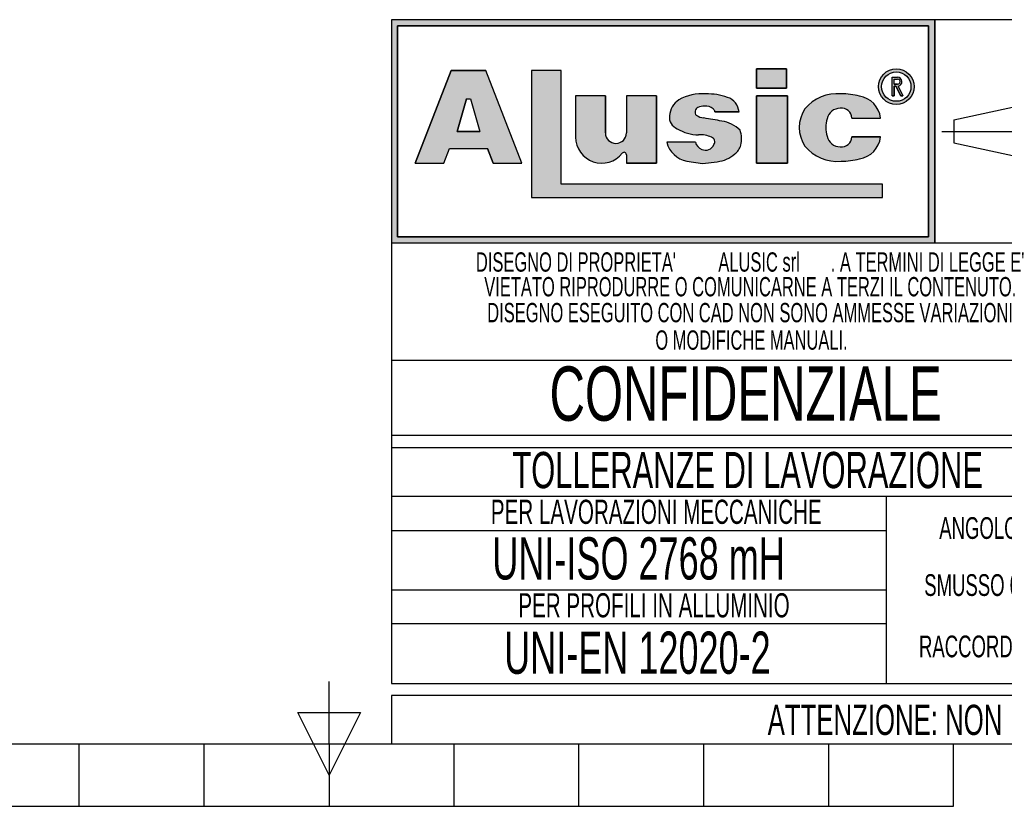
# Model space of a CAD drawing. Header units: millimetres. Extents: x 0 to 420, y 0 to 297.
# Tile 18 of 64: x 184 to 266, y 0 to 65. Entities that reach past the tile are written whole.
import ezdxf
from ezdxf.enums import TextEntityAlignment as Align

# ---------------------------------------------------------------- set-up
doc = ezdxf.new("R2010")
doc.units = ezdxf.units.MM
doc.linetypes.add('CENTERX2', pattern=[20.319999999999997, 12.7, -2.54, 2.54, -2.54])
doc.layers.add('CARTIGLIO', color=140, linetype='Continuous')
doc.styles.add('SLDTEXTSTYLE0', font='TXT', dxfattribs={"width": 0.6382978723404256})
doc.styles.add('SLDTEXTSTYLE1', font='TXT', dxfattribs={"width": 0.675})

# ---------------------------------------------------------------- blocks, each defined once
blk = doc.blocks.new('SW_NOTE_0_1')
at = {"layer": 'CARTIGLIO', "color": 0, "insert": (85.40558510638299, 3.222669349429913), "char_height": 2.5, "attachment_point": 2, "style": 'SLDTEXTSTYLE0'}
blk.add_mtext("ATTENZIONE: NON INTERPRETARE IL DISEGNO. IN CASO DI QUOTE MANCANTI O POCO CHIARE CONSULTARE L'UFFICIO TECNICO", dxfattribs=at)
blk = doc.blocks.new('SW_NOTE_0_14')
at = {"layer": 'CARTIGLIO', "color": 0, "insert": (6.67819148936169, 2.320321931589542), "char_height": 1.8, "attachment_point": 2, "style": 'SLDTEXTSTYLE0'}
blk.add_mtext("ANGOLO ±10'", dxfattribs=at)
blk = doc.blocks.new('SW_NOTE_0_15')
at = {"layer": 'CARTIGLIO', "color": 0, "insert": (23.93617021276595, 3.867203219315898), "char_height": 3, "attachment_point": 2, "style": 'SLDTEXTSTYLE0'}
blk.add_mtext('TOLLERANZE DI LAVORAZIONE', dxfattribs=at)
blk = doc.blocks.new('SW_NOTE_0_16')
at = {"layer": 'CARTIGLIO', "color": 0, "insert": (21.07265624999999, 5.800804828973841), "char_height": 4.500000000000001, "attachment_point": 2, "style": 'SLDTEXTSTYLE1'}
blk.add_mtext('CONFIDENZIALE', dxfattribs=at)
blk = doc.blocks.new('SW_NOTE_0_17')
at = {"layer": 'CARTIGLIO', "color": 0, "insert": (28.04255319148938, 2.062508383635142), "char_height": 1.6, "attachment_point": 2, "style": 'SLDTEXTSTYLE0'}
blk.add_mtext('DISEGNO ESEGUITO CON CAD NON SONO AMMESSE VARIAZIONI', dxfattribs=at)
blk = doc.blocks.new('SW_NOTE_0_18')
at = {"layer": 'CARTIGLIO', "color": 0, "insert": (27.3404255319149, 2.062508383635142), "char_height": 1.6, "attachment_point": 2, "style": 'SLDTEXTSTYLE0'}
blk.add_mtext('VIETATO RIPRODURRE O COMUNICARNE A TERZI IL CONTENUTO.', dxfattribs=at)
blk = doc.blocks.new('SW_NOTE_0_19')
at = {"layer": 'CARTIGLIO', "color": 0, "insert": (7.587765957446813, 2.320321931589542), "char_height": 1.8, "attachment_point": 2, "style": 'SLDTEXTSTYLE0'}
blk.add_mtext('SMUSSO 0.5x45°', dxfattribs=at)
blk = doc.blocks.new('SW_NOTE_0_20')
at = {"layer": 'CARTIGLIO', "color": 0, "insert": (10.40425531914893, 2.062508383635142), "char_height": 1.6, "attachment_point": 2, "style": 'SLDTEXTSTYLE0'}
blk.add_mtext('O MODIFICHE MANUALI.', dxfattribs=at)
blk = doc.blocks.new('SW_NOTE_0_21')
at = {"layer": 'CARTIGLIO', "color": 0, "char_height": 1.6, "attachment_point": 2, "style": 'SLDTEXTSTYLE0'}
for s, insert in [("DISEGNO DI PROPRIETA'", (10.27659574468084, 2.062508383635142)), ('ALUSIC srl', (25.45120500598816, 2.062508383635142)), (". A TERMINI DI LEGGE E'", (39.41078027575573, 2.062508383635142))]:
    blk.add_mtext(s, dxfattribs=dict(at, insert=insert))
blk = doc.blocks.new('SW_NOTE_0_22')
at = {"layer": 'CARTIGLIO', "color": 0, "insert": (8.569148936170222, 2.320321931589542), "char_height": 1.8, "attachment_point": 2, "style": 'SLDTEXTSTYLE0'}
blk.add_mtext('RACCORDO R 0.5', dxfattribs=at)
blk = doc.blocks.new('SW_NOTE_0_23')
at = {"layer": 'CARTIGLIO', "color": 0, "insert": (18.30319148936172, 2.578135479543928), "char_height": 2, "attachment_point": 2, "style": 'SLDTEXTSTYLE0'}
blk.add_mtext('PER LAVORAZIONI MECCANICHE', dxfattribs=at)
blk = doc.blocks.new('SW_NOTE_0_24')
at = {"layer": 'CARTIGLIO', "color": 0, "insert": (15.68484042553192, 4.511737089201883), "char_height": 3.5, "attachment_point": 2, "style": 'SLDTEXTSTYLE0'}
blk.add_mtext('UNI-ISO 2768 mH', dxfattribs=at)
blk = doc.blocks.new('SW_NOTE_0_25')
at = {"layer": 'CARTIGLIO', "color": 0, "insert": (13.85638297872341, 2.578135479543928), "char_height": 2, "attachment_point": 2, "style": 'SLDTEXTSTYLE0'}
blk.add_mtext('PER PROFILI IN ALLUMINIO', dxfattribs=at)
blk = doc.blocks.new('SW_NOTE_0_26')
at = {"layer": 'CARTIGLIO', "color": 0, "insert": (14.05585106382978, 4.511737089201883), "char_height": 3.5, "attachment_point": 2, "style": 'SLDTEXTSTYLE0'}
blk.add_mtext('UNI-EN 12020-2', dxfattribs=at)
blk = doc.blocks.new('Cartiglio ALUSIC')
at = {"layer": 'CARTIGLIO'}
h = blk.add_hatch(color=256, dxfattribs=at)
h.paths.add_polyline_path([(113.971100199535, 149.9990413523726), (113.971100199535, 131.4990413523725), (158.971100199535, 131.4990413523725), (158.971100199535, 149.9990413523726)], flags=0)
h.paths.add_polyline_path([(114.471100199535, 131.9990413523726), (114.471100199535, 149.4990413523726), (158.471100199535, 149.4990413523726), (158.471100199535, 131.9990413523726)], flags=0)
h = blk.add_hatch(color=256, dxfattribs=at)
h.paths.add_polyline_path([(118.292263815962, 138.1064632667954), (118.7611454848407, 139.3206628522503), (121.9303757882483, 139.3206628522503), (122.3992574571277, 138.1064632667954), (124.7510688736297, 138.1064632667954), (121.7833115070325, 145.7916640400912), (118.9082097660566, 145.7916640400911), (115.9404523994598, 138.1064632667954)], flags=0)
h.paths.add_polyline_path([(119.3961687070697, 140.7216809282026), (120.1708764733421, 143.4547391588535), (120.5206447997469, 143.4547391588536), (121.2953525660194, 140.721680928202)], flags=0)
for points in [[(128.0219401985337, 145.7956943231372), (125.5527056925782, 145.7956943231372), (125.5527056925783, 135.2696801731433), (154.6424359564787, 135.2696801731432), (154.6424359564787, 136.3597302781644), (128.0219401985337, 136.3597302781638)], [(144.2116339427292, 145.9308884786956), (144.2116339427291, 144.3245774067), (146.6985305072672, 144.3245774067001), (146.6985305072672, 145.9308884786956)], [(146.7838932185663, 143.6808359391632), (144.2116339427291, 143.6808359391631), (144.2116339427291, 138.1064632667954), (146.7838932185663, 138.1064632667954)]]:
    blk.add_hatch(color=256, dxfattribs=at).paths.add_polyline_path(points, flags=0)
h = blk.add_hatch(color=256, dxfattribs=at)
edge = h.paths.add_edge_path(flags=0)
edge.add_arc((155.7921827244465, 144.4510199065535), 1.479868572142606, 0, 360)
edge = h.paths.add_edge_path(flags=0)
edge.add_arc((155.7921827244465, 144.4510199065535), 1.214864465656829, 0, 360)
h = blk.add_hatch(color=256, dxfattribs=at)
edge = h.paths.add_edge_path(flags=0)
edge.add_arc((155.8903200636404, 144.8676091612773), 0.3723980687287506, 277.1406326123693, 450.0000000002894)
edge.add_line((155.8903200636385, 145.240007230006), (155.450204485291, 145.240007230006))
edge.add_line((155.450204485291, 145.240007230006), (155.450204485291, 143.6880606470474))
edge.add_line((155.450204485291, 143.6880606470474), (155.605611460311, 143.6880606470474))
edge.add_line((155.605611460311, 143.6880606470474), (155.605611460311, 144.4952110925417))
edge.add_line((155.605611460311, 144.4952110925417), (155.764003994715, 144.4952110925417))
edge.add_line((155.764003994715, 144.4952110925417), (156.171212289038, 143.6880606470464))
edge.add_line((156.171212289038, 143.6880606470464), (156.3452765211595, 143.6880606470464))
edge.add_line((156.3452765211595, 143.6880606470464), (155.9366110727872, 144.4980993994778))
edge = h.paths.add_edge_path(flags=0)
edge.add_line((155.6056114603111, 145.0846002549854), (155.8903200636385, 145.0846002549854))
edge.add_arc((155.8903200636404, 144.8676091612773), 0.2169910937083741, -90.00000000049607, 90.00000000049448, ccw=False)
edge.add_line((155.8903200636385, 144.6506180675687), (155.6056114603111, 144.6506180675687))
edge.add_line((155.6056114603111, 144.6506180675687), (155.6056114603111, 145.0846002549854))
h = blk.add_hatch(color=256, dxfattribs=at)
edge = h.paths.add_edge_path(flags=0)
edge.add_arc((132.5578484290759, 140.6186164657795), 0.8721260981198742, 180, 360, ccw=False)
edge.add_line((131.6857223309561, 140.6186164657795), (131.6857223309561, 143.6808359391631))
edge.add_line((131.6857223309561, 143.6808359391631), (129.2243885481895, 143.6808359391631))
edge.add_line((129.2243885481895, 143.6808359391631), (129.2243885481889, 140.2640777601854))
edge.add_arc((131.3820030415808, 140.2640777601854), 2.157614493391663, 180, 321.9680973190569)
edge.add_arc((133.2350345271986, 138.8146685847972), 0.1949400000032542, 3.751097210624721e-10, 141.9680973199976, ccw=False)
edge.add_line((133.4299745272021, 138.8146685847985), (133.4299745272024, 138.106463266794))
edge.add_line((133.4299745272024, 138.106463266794), (135.91068894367, 138.106463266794))
edge.add_line((135.91068894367, 138.106463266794), (135.9106889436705, 143.6808359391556))
edge.add_line((135.9106889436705, 143.6808359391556), (133.4299745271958, 143.6808359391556))
edge.add_line((133.4299745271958, 143.6808359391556), (133.4299745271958, 140.6186164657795))
h = blk.add_hatch(color=256, dxfattribs=at)
edge = h.paths.add_edge_path(flags=0)
edge.add_line((139.7219511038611, 138.0874905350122), (140.9616140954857, 138.2313935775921))
edge.add_arc((140.6251358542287, 140.9172664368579), 2.706867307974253, 277.1406456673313, 311.0032214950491)
edge.add_arc((141.7459062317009, 139.8536948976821), 1.178212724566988, 303.7868133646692, 347.8980612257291)
edge.add_arc((141.0550130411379, 140.1458147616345), 1.920162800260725, 343.6935231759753, 381.4193527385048)
edge.add_arc((140.9170023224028, 138.8528855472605), 2.77207698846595, 46.00269433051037, 81.25096772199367)
edge.add_arc((133.1604335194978, 99.54681763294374), 42.8338661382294, 78.993004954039, 81.01866969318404)
edge.add_arc((140.0875549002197, 143.5111497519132), 1.672976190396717, 238.77709912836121, 261.74465207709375, ccw=False)
edge.add_arc((139.511171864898, 142.3534770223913), 0.3988810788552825, 114.64010585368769, 223.1865854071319, ccw=False)
edge.add_arc((139.9292750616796, 141.471492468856), 1.374925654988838, 90.51660503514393, 115.15343256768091, ccw=False)
edge.add_arc((139.978971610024, 141.8617877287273), 0.986530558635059, 50.69488274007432, 93.60864602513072, ccw=False)
edge.add_arc((140.2656634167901, 142.2302567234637), 0.519939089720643, 14.547573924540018, 49.4198797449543, ccw=False)
edge.add_line((140.7689329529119, 142.3608569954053), (142.7634621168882, 142.3608569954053))
edge.add_arc((141.3534729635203, 142.2214802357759), 1.416861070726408, 5.645321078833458, 71.38339334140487)
edge.add_arc((140.0918708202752, 138.6413140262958), 5.212710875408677, 70.80435731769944, 90.86664277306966)
edge.add_arc((139.6876943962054, 140.01898057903), 3.848224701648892, 85.15036290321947, 119.9120405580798)
edge.add_arc((138.7589405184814, 141.8826763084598), 1.774008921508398, 123.9309471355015, 174.9914571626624)
edge.add_arc((138.007121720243, 141.9227892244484), 1.021881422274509, 173.5516105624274, 249.3813116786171)
edge.add_arc((139.4480837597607, 143.8857829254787), 3.430150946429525, 238.3320469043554, 269.1908231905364)
edge.add_arc((139.5671105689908, 138.3083973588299), 2.154096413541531, 64.99796384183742, 94.45891481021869, ccw=False)
edge.add_arc((140.3551381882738, 139.8813550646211), 0.398545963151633, -35.586121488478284, 72.11412463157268, ccw=False)
edge.add_arc((139.9862171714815, 139.9393420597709), 0.7512299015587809, 245.201083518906, 337.29941344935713, ccw=False)
edge.add_arc((139.934335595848, 140.0154535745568), 0.8024620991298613, 192.5591591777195, 250.8523518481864, ccw=False)
edge.add_line((139.1510748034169, 139.8409601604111), (136.768183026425, 139.8409601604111))
edge.add_arc((138.8654850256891, 140.4022414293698), 2.1711085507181, 194.9824340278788, 258.3364147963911)
edge.add_line((138.4265630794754, 138.2759630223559), (139.7219511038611, 138.0874905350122))
h = blk.add_hatch(color=256, dxfattribs=at)
edge = h.paths.add_edge_path(flags=0)
edge.add_arc((151.1448446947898, 140.5631500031), 1.095489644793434, 191.1589777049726, 269.9285492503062, ccw=False)
edge.add_arc((152.2932291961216, 141.066632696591), 2.335462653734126, 162.1599290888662, 197.8400709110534, ccw=False)
edge.add_arc((151.1448446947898, 141.5701153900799), 1.095489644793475, 90.07145075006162, 168.8410222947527, ccw=False)
edge.add_arc((151.2517282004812, 141.8150308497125), 0.8574339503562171, 2.566657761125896, 97.25285314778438, ccw=False)
edge.add_line((152.108301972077, 141.8534281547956), (154.4848142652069, 141.8534281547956))
edge.add_arc((152.4212904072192, 141.6061501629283), 2.078287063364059, 6.833333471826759, 81.00039250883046)
edge.add_arc((151.336234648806, 138.6914263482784), 5.163706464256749, 74.1517675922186, 91.31975036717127)
edge.add_arc((150.8738064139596, 140.4366829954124), 3.434301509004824, 84.25969198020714, 140.8312604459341)
edge.add_arc((150.5707293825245, 141.0666326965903), 2.817144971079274, 146.8823062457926, 213.1176937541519)
edge.add_arc((150.87380641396, 141.6965823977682), 3.434301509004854, 219.1687395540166, 275.7403080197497)
edge.add_arc((151.3362346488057, 143.4418390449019), 5.163706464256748, 268.6802496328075, 285.8482324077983)
edge.add_arc((152.4212904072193, 140.5271152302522), 2.078287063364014, 278.9996074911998, 353.1666665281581)
edge.add_line((154.4848142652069, 140.2798372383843), (152.1083019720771, 140.2798372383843))
edge.add_arc((151.2517282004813, 140.3182345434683), 0.8574339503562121, 262.7471468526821, 357.4333422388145, ccw=False)
for p, q in [((113.971100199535, 149.9990413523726), (113.971100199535, 131.4990413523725)), ((113.971100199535, 149.9990413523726), (113.971100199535, 94.99904135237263)), ((173.971100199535, 149.9990413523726), (113.971100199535, 149.9990413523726)), ((158.971100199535, 149.9990413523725), (113.971100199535, 149.9990413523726)), ((113.971100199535, 149.9990413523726), (113.971100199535, 131.4990413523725)), ((113.971100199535, 149.9990413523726), (113.971100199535, 115.5498549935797)), ((114.471100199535, 131.9990413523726), (114.471100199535, 149.4990413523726)), ((114.471100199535, 149.4990413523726), (114.471100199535, 131.9990413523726)), ((114.471100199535, 149.4990413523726), (158.471100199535, 149.4990413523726)), ((158.471100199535, 149.4990413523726), (114.471100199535, 149.4990413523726)), ((158.471100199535, 149.4990413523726), (158.471100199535, 131.9990413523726)), ((158.471100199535, 131.9990413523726), (158.471100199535, 149.4990413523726)), ((158.971100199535, 131.4990413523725), (158.971100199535, 149.9990413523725)), ((158.971100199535, 149.9990413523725), (158.971100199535, 131.4990413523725)), ((118.9082097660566, 145.7916640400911), (115.9404523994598, 138.1064632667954)), ((115.9404523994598, 138.1064632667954), (118.9082097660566, 145.7916640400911)), ((121.7833115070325, 145.7916640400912), (118.9082097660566, 145.7916640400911)), ((118.9082097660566, 145.7916640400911), (121.7833115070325, 145.7916640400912)), ((124.7510688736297, 138.1064632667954), (121.7833115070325, 145.7916640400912)), ((124.7510688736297, 138.1064632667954), (121.7833115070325, 145.7916640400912)), ((128.0219401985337, 145.7956943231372), (125.5527056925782, 145.7956943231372)), ((125.5527056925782, 145.7956943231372), (125.5527056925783, 135.2696801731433)), ((128.0219401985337, 145.7956943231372), (125.5527056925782, 145.7956943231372)), ((125.5527056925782, 145.7956943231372), (125.5527056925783, 135.2696801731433)), ((128.0219401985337, 136.3597302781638), (128.0219401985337, 145.7956943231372)), ((128.0219401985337, 136.3597302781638), (128.0219401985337, 145.7956943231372)), ((146.6985305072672, 145.9308884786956), (144.2116339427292, 145.9308884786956)), ((144.2116339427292, 145.9308884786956), (144.2116339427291, 144.3245774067)), ((144.2116339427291, 144.3245774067), (144.2116339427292, 145.9308884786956)), ((144.2116339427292, 145.9308884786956), (146.6985305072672, 145.9308884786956)), ((146.6985305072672, 145.9308884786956), (146.6985305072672, 144.3245774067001)), ((146.6985305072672, 144.3245774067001), (146.6985305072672, 145.9308884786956)), ((155.450204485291, 143.6880606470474), (155.450204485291, 145.240007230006)), ((155.450204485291, 143.6880606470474), (155.450204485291, 145.240007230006)), ((155.450204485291, 145.240007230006), (155.8903200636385, 145.240007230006)), ((155.450204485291, 145.240007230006), (155.8903200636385, 145.240007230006)), ((155.6056114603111, 145.0846002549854), (155.8903200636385, 145.0846002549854)), ((155.6056114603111, 144.6506180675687), (155.6056114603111, 145.0846002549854)), ((155.6056114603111, 144.6506180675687), (155.6056114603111, 145.0846002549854)), ((155.6056114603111, 145.0846002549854), (155.8903200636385, 145.0846002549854)), ((155.6056114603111, 144.6506180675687), (155.8903200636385, 144.6506180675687)), ((155.8903200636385, 144.6506180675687), (155.6056114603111, 144.6506180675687)), ((155.605611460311, 144.4952110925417), (155.605611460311, 143.6880606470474)), ((155.605611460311, 143.6880606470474), (155.605611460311, 144.4952110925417)), ((155.764003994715, 144.4952110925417), (155.605611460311, 144.4952110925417)), ((155.605611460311, 144.4952110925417), (155.764003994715, 144.4952110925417)), ((156.171212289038, 143.6880606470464), (155.764003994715, 144.4952110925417)), ((155.764003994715, 144.4952110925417), (156.171212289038, 143.6880606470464)), ((155.9366110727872, 144.4980993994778), (156.3452765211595, 143.6880606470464)), ((155.9366110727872, 144.4980993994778), (156.3452765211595, 143.6880606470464)), ((129.2243885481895, 143.6808359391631), (129.2243885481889, 140.2640777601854)), ((131.6857223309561, 143.6808359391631), (129.2243885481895, 143.6808359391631)), ((131.6857223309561, 143.6808359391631), (129.2243885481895, 143.6808359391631)), ((129.2243885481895, 143.6808359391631), (129.2243885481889, 140.2640777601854)), ((131.6857223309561, 140.6186164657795), (131.6857223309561, 143.6808359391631)), ((131.6857223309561, 143.6808359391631), (131.6857223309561, 140.6186164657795)), ((135.9106889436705, 143.6808359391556), (133.4299745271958, 143.6808359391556)), ((133.4299745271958, 143.6808359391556), (133.4299745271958, 140.6186164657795)), ((133.4299745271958, 143.6808359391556), (133.4299745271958, 140.6186164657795)), ((135.9106889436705, 143.6808359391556), (133.4299745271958, 143.6808359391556)), ((135.9106889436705, 143.6808359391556), (135.91068894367, 138.106463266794)), ((135.91068894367, 138.106463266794), (135.9106889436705, 143.6808359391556)), ((144.2116339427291, 144.3245774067), (146.6985305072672, 144.3245774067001)), ((146.6985305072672, 144.3245774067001), (144.2116339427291, 144.3245774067)), ((146.7838932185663, 143.6808359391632), (144.2116339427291, 143.6808359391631)), ((144.2116339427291, 143.6808359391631), (144.2116339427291, 138.1064632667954)), ((144.2116339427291, 143.6808359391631), (146.7838932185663, 143.6808359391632)), ((144.2116339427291, 138.1064632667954), (144.2116339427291, 143.6808359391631)), ((146.7838932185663, 138.1064632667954), (146.7838932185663, 143.6808359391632)), ((146.7838932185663, 143.6808359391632), (146.7838932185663, 138.1064632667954)), ((155.450204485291, 143.6880606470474), (155.605611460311, 143.6880606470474)), ((155.605611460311, 143.6880606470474), (155.450204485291, 143.6880606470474)), ((156.171212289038, 143.6880606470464), (156.3452765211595, 143.6880606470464)), ((156.3452765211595, 143.6880606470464), (156.171212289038, 143.6880606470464)), ((119.3961687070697, 140.7216809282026), (120.1708764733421, 143.4547391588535)), ((120.1708764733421, 143.4547391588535), (119.3961687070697, 140.7216809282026)), ((120.1708764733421, 143.4547391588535), (120.5206447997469, 143.4547391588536)), ((120.1708764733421, 143.4547391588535), (120.5206447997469, 143.4547391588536)), ((120.5206447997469, 143.4547391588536), (121.2953525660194, 140.721680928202)), ((120.5206447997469, 143.4547391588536), (121.2953525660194, 140.721680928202)), ((160.5624374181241, 141.7060810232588), (166.0550106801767, 142.8872795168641)), ((140.7689329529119, 142.3608569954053), (142.7634621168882, 142.3608569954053)), ((142.7634621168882, 142.3608569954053), (140.7689329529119, 142.3608569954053)), ((152.108301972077, 141.8534281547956), (154.4848142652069, 141.8534281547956)), ((152.108301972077, 141.8534281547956), (154.4848142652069, 141.8534281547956)), ((160.5624374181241, 141.7060810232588), (160.5624374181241, 139.7920016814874)), ((121.2953525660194, 140.721680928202), (119.3961687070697, 140.7216809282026)), ((119.3961687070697, 140.7216809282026), (121.2953525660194, 140.721680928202)), ((139.1510748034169, 139.8409601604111), (136.768183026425, 139.8409601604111)), ((139.1510748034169, 139.8409601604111), (136.768183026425, 139.8409601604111)), ((154.4848142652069, 140.2798372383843), (152.1083019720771, 140.2798372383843)), ((152.1083019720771, 140.2798372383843), (154.4848142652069, 140.2798372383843)), ((160.5624374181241, 139.7920016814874), (166.0550106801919, 138.6108031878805)), ((118.292263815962, 138.1064632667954), (118.7611454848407, 139.3206628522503)), ((118.292263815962, 138.1064632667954), (118.7611454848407, 139.3206628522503)), ((118.7611454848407, 139.3206628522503), (121.9303757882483, 139.3206628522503)), ((118.7611454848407, 139.3206628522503), (121.9303757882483, 139.3206628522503)), ((122.3992574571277, 138.1064632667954), (121.9303757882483, 139.3206628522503)), ((121.9303757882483, 139.3206628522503), (122.3992574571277, 138.1064632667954)), ((133.4299745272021, 138.8146685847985), (133.4299745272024, 138.106463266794)), ((133.4299745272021, 138.8146685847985), (133.4299745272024, 138.106463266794)), ((115.9404523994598, 138.1064632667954), (118.292263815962, 138.1064632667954)), ((115.9404523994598, 138.1064632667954), (118.292263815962, 138.1064632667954)), ((122.3992574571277, 138.1064632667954), (124.7510688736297, 138.1064632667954)), ((122.3992574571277, 138.1064632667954), (124.7510688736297, 138.1064632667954)), ((133.4299745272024, 138.106463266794), (135.91068894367, 138.106463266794)), ((135.91068894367, 138.106463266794), (133.4299745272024, 138.106463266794)), ((138.4265630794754, 138.2759630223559), (139.7219511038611, 138.0874905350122)), ((138.4265630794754, 138.2759630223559), (139.7219511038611, 138.0874905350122)), ((139.7219511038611, 138.0874905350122), (140.9616140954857, 138.2313935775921)), ((139.7219511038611, 138.0874905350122), (140.9616140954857, 138.2313935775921)), ((144.2116339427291, 138.1064632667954), (146.7838932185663, 138.1064632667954)), ((146.7838932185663, 138.1064632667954), (144.2116339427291, 138.1064632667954)), ((154.6424359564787, 136.3597302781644), (128.0219401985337, 136.3597302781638)), ((154.6424359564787, 136.3597302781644), (128.0219401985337, 136.3597302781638)), ((154.6424359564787, 135.2696801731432), (154.6424359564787, 136.3597302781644)), ((154.6424359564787, 135.2696801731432), (154.6424359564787, 136.3597302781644)), ((125.5527056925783, 135.2696801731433), (154.6424359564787, 135.2696801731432)), ((125.5527056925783, 135.2696801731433), (154.6424359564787, 135.2696801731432)), ((113.971100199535, 131.4990413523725), (158.971100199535, 131.4990413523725)), ((113.971100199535, 131.4990413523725), (173.971100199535, 131.4990413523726)), ((158.471100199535, 131.9990413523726), (114.471100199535, 131.9990413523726)), ((114.471100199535, 131.9990413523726), (158.471100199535, 131.9990413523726)), ((173.971100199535, 121.7636603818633), (113.971100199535, 121.7636603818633)), ((173.971100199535, 115.5498549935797), (113.971100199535, 115.5498549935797)), ((113.971100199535, 114.5498549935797), (173.971100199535, 114.5498549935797)), ((113.971100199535, 114.5498549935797), (113.971100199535, 94.99904135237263)), ((173.9571410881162, 110.4900006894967), (113.9571410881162, 110.4900006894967)), ((154.9806365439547, 94.99904135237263), (154.9806365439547, 110.4900006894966)), ((113.971100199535, 107.6716313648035), (154.9806365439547, 107.6716313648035)), ((154.9806365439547, 102.7445210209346), (113.971100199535, 102.7445210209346)), ((113.9850593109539, 99.96496483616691), (154.9945956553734, 99.96496483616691)), ((113.971100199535, 94.99904135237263), (173.971100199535, 94.99904135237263)), ((313.621100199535, 93.99904135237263), (113.971100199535, 93.99904135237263)), ((113.971100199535, 93.99904135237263), (113.971100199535, 89.99904135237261)), ((113.971100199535, 89.99904135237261), (313.621100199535, 89.99904135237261))]:
    blk.add_line(p, q, dxfattribs=at)
at = {"layer": 'CARTIGLIO', "linetype": 'CENTERX2'}
blk.add_line((159.5584198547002, 140.749041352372), (173.3837805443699, 140.749041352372), dxfattribs=at)
at = {"layer": 'CARTIGLIO', "linetype": 'Continuous'}
blk.add_line((113.9695322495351, 89.99904135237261), (313.621100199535, 89.99904135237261), dxfattribs=at)
at = {"layer": 'CARTIGLIO'}
for radius in [1.479868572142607, 1.479868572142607, 1.214864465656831, 1.214864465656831]:
    blk.add_circle((155.7921827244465, 144.4510199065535), radius, dxfattribs=at)
for centre, radius, start, end in [((155.8903200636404, 144.8676091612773), 0.3723980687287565, 277.1406326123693, 90.00000000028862), ((155.8903200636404, 144.8676091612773), 0.3723980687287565, 277.1406326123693, 90.00000000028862), ((155.8903200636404, 144.8676091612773), 0.2169910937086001, 269.9999999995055, 90.00000000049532), ((155.8903200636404, 144.8676091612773), 0.2169910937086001, 269.9999999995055, 90.00000000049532), ((139.6876943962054, 140.01898057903), 3.848224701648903, 85.15036290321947, 119.9120405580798), ((139.6876943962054, 140.01898057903), 3.848224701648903, 85.15036290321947, 119.9120405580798), ((140.0918708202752, 138.6413140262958), 5.212710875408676, 70.80435731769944, 90.86664277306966), ((140.0918708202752, 138.6413140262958), 5.212710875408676, 70.80435731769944, 90.86664277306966), ((150.8738064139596, 140.4366829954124), 3.434301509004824, 84.25969198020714, 140.8312604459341), ((150.8738064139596, 140.4366829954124), 3.434301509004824, 84.25969198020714, 140.8312604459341), ((151.336234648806, 138.6914263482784), 5.163706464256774, 74.1517675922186, 91.31975036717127), ((151.336234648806, 138.6914263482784), 5.163706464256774, 74.1517675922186, 91.31975036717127), ((152.4212904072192, 141.6061501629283), 2.078287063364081, 6.833333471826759, 81.00039250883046), ((152.4212904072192, 141.6061501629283), 2.078287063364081, 6.833333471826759, 81.00039250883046), ((138.7589405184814, 141.8826763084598), 1.774008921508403, 123.9309471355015, 174.9914571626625), ((138.7589405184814, 141.8826763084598), 1.774008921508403, 123.9309471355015, 174.9914571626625), ((139.9292750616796, 141.471492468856), 1.374925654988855, 90.51660503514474, 115.1534325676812), ((139.9292750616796, 141.471492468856), 1.374925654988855, 90.51660503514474, 115.1534325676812), ((139.978971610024, 141.8617877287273), 0.9865305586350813, 50.69488274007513, 93.60864602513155), ((139.978971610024, 141.8617877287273), 0.9865305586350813, 50.69488274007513, 93.60864602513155), ((141.3534729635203, 142.2214802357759), 1.416861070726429, 5.645321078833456, 71.38339334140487), ((141.3534729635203, 142.2214802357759), 1.416861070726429, 5.645321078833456, 71.38339334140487), ((138.007121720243, 141.9227892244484), 1.021881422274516, 173.5516105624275, 249.381311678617), ((138.007121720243, 141.9227892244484), 1.021881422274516, 173.5516105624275, 249.381311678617), ((139.511171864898, 142.3534770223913), 0.3988810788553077, 114.6401058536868, 223.1865854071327), ((139.511171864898, 142.3534770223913), 0.3988810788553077, 114.6401058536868, 223.1865854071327), ((140.0875549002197, 143.5111497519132), 1.672976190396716, 238.777099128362, 261.7446520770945), ((140.0875549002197, 143.5111497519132), 1.672976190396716, 238.777099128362, 261.7446520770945), ((140.2656634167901, 142.2302567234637), 0.5199390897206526, 14.5475739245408, 49.41987974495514), ((140.2656634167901, 142.2302567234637), 0.5199390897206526, 14.5475739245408, 49.41987974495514), ((150.5707293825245, 141.0666326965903), 2.81714497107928, 146.8823062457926, 213.1176937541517), ((150.5707293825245, 141.0666326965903), 2.81714497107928, 146.8823062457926, 213.1176937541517), ((151.1448446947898, 141.5701153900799), 1.095489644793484, 90.07145075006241, 168.8410222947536), ((151.1448446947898, 141.5701153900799), 1.095489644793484, 90.07145075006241, 168.8410222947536), ((151.2517282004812, 141.8150308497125), 0.8574339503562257, 2.566657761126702, 97.25285314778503), ((151.2517282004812, 141.8150308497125), 0.8574339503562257, 2.566657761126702, 97.25285314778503), ((133.1604335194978, 99.54681763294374), 42.83386613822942, 78.993004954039, 81.01866969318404), ((133.1604335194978, 99.54681763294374), 42.83386613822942, 78.993004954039, 81.01866969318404), ((140.9170023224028, 138.8528855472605), 2.77207698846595, 46.00269433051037, 81.25096772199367), ((140.9170023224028, 138.8528855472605), 2.77207698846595, 46.00269433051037, 81.25096772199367), ((152.2932291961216, 141.066632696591), 2.335462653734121, 162.159929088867, 197.8400709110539), ((152.2932291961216, 141.066632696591), 2.335462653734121, 162.159929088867, 197.8400709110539), ((132.5578484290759, 140.6186164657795), 0.8721260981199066, 180, 0), ((132.5578484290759, 140.6186164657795), 0.8721260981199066, 180, 0), ((139.4480837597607, 143.8857829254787), 3.430150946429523, 238.3320469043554, 269.1908231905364), ((139.4480837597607, 143.8857829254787), 3.430150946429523, 238.3320469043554, 269.1908231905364), ((139.5671105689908, 138.3083973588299), 2.154096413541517, 64.99796384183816, 94.45891481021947), ((139.5671105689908, 138.3083973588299), 2.154096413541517, 64.99796384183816, 94.45891481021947), ((141.0550130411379, 140.1458147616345), 1.920162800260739, 343.6935231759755, 21.41935273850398), ((141.0550130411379, 140.1458147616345), 1.920162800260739, 343.6935231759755, 21.41935273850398), ((151.1448446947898, 140.5631500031), 1.095489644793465, 191.1589777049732, 269.9285492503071), ((151.1448446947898, 140.5631500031), 1.095489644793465, 191.1589777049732, 269.9285492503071), ((131.3820030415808, 140.2640777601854), 2.157614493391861, 180, 321.9680973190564), ((131.3820030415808, 140.2640777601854), 2.157614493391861, 180, 321.9680973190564), ((138.8654850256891, 140.4022414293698), 2.171108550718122, 194.9824340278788, 258.3364147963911), ((138.8654850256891, 140.4022414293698), 2.171108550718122, 194.9824340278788, 258.3364147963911), ((139.934335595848, 140.0154535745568), 0.8024620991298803, 192.5591591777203, 250.8523518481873), ((139.934335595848, 140.0154535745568), 0.8024620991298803, 192.5591591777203, 250.8523518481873), ((139.9862171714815, 139.9393420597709), 0.7512299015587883, 245.2010835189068, 337.2994134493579), ((139.9862171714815, 139.9393420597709), 0.7512299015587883, 245.2010835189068, 337.2994134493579), ((140.3551381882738, 139.8813550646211), 0.398545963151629, 324.4138785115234, 72.11412463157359), ((140.3551381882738, 139.8813550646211), 0.398545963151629, 324.4138785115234, 72.11412463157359), ((141.7459062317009, 139.8536948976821), 1.178212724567, 303.7868133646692, 347.8980612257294), ((141.7459062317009, 139.8536948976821), 1.178212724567, 303.7868133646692, 347.8980612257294), ((150.87380641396, 141.6965823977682), 3.434301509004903, 219.1687395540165, 275.7403080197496), ((150.87380641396, 141.6965823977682), 3.434301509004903, 219.1687395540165, 275.7403080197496), ((151.2517282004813, 140.3182345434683), 0.8574339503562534, 262.7471468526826, 357.4333422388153), ((151.2517282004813, 140.3182345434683), 0.8574339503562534, 262.7471468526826, 357.4333422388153), ((152.4212904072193, 140.5271152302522), 2.078287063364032, 278.9996074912, 353.1666665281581), ((152.4212904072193, 140.5271152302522), 2.078287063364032, 278.9996074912, 353.1666665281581), ((133.2350345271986, 138.8146685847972), 0.1949400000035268, 3.759104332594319e-10, 141.9680973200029), ((133.2350345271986, 138.8146685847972), 0.1949400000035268, 3.759104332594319e-10, 141.9680973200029), ((140.6251358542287, 140.9172664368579), 2.706867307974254, 277.1406456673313, 311.0032214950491), ((140.6251358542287, 140.9172664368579), 2.706867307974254, 277.1406456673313, 311.0032214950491), ((151.3362346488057, 143.4418390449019), 5.163706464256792, 268.6802496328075, 285.8482324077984), ((151.3362346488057, 143.4418390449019), 5.163706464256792, 268.6802496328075, 285.8482324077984)]:
    blk.add_arc(centre, radius, start, end, dxfattribs=at)
at = {"layer": 'CARTIGLIO', "color": 140}
for name, p in [('SW_NOTE_0_21', (118.9711016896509, 128.6603244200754)), ('SW_NOTE_0_18', (116.3533271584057, 126.6141659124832)), ('SW_NOTE_0_17', (115.6355512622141, 124.4682551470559)), ('SW_NOTE_0_20', (133.3899886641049, 122.1920407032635)), ('SW_NOTE_0_16', (122.2362996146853, 115.4679531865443)), ('SW_NOTE_0_15', (119.5374520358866, 110.3183836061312)), ('SW_NOTE_0_23', (117.6003680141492, 107.6481432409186)), ('SW_NOTE_0_14', (157.5950277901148, 106.4612057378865)), ('SW_NOTE_0_24', (118.7522918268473, 102.6005131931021)), ('SW_NOTE_0_19', (156.6725276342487, 101.7341689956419)), ('SW_NOTE_0_25', (121.8587729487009, 99.90266357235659)), ('SW_NOTE_0_26', (120.2859705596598, 94.78943414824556)), ('SW_NOTE_0_22', (155.6312777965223, 96.6517264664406)), ('SW_NOTE_0_1', (127.6311861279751, 90.01640253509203))]:
    blk.add_blockref(name, p, dxfattribs=at)
at = {"layer": 'CARTIGLIO', "color": 140, "style": 'SLDTEXTSTYLE0', "width": 0.6382978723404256}
for tag, p in [('AUTOATTR8', (219.2444208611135, 110.0025032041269)), ('AUTOATTR9', (218.1221976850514, 100.4234402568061)), ('AUTOATTR0', (249.0325362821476, 100.3118048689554))]:
    blk.add_attdef(tag, text='', height=4, dxfattribs=at).set_placement(p, align=Align.TOP_CENTER)
at = {"layer": 'CARTIGLIO', "color": 140}
for tag in ['AUTOATTR13', 'AUTOATTR12', 'AUTOATTR11', 'AUTOATTR10', 'AUTOATTR7', 'AUTOATTR6', 'AUTOATTR5', 'AUTOATTR4', 'AUTOATTR3', 'AUTOATTR2', 'AUTOATTR1']:
    blk.add_attdef(tag, (0, 0), '', height=4, dxfattribs=at)

msp = doc.modelspace()

# ---------------------------------------------------------------- linework, layer by layer
at = {"layer": 'CARTIGLIO', "linetype": 'Continuous'}
for p, q in [((210.0037561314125, 5.171001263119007), (210.0037561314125, 10.34521728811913)), ((207.4166481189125, 7.758109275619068), (212.5908641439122, 7.758109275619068)), ((210.0037561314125, 2.583893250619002), (207.4166481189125, 7.758109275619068)), ((212.5908641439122, 7.758109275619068), (210.0037561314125, 2.583893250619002)), ((5.180115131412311, 5.171001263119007), (414.8273971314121, 5.171001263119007)), ((189.3068920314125, -0.003214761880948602), (189.3068920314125, 5.171001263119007)), ((199.6553240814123, -0.003214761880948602), (199.6553240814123, 5.171001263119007)), ((210.0037561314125, 5.171001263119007), (210.0037561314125, -0.003214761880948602)), ((215.1758291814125, 5.171001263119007), (414.8273971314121, 5.171001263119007)), ((220.3521881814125, -0.003214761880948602), (220.3521881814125, 5.171001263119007)), ((230.7006202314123, -0.003214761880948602), (230.7006202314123, 5.171001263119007)), ((241.0490522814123, -0.003214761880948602), (241.0490522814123, 5.171001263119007)), ((251.3974843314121, -0.003214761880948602), (251.3974843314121, 5.171001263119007)), ((261.7459163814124, -0.003214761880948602), (261.7459163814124, 5.171001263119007)), ((158.2615958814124, -0.003214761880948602), (261.7459163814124, -0.003214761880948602))]:
    msp.add_line(p, q, dxfattribs=at)
at = {"layer": 'CARTIGLIO'}
msp.add_line((215.1773971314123, 5.171001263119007), (414.8273971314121, 5.171001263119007), dxfattribs=at)

# ---------------------------------------------------------------- block references
at = {"color": 7, "linetype": 'Continuous'}
msp.add_blockref('Cartiglio ALUSIC', (101.206296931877, -84.82804008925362), dxfattribs=at)

doc.saveas('drawing.dxf')
